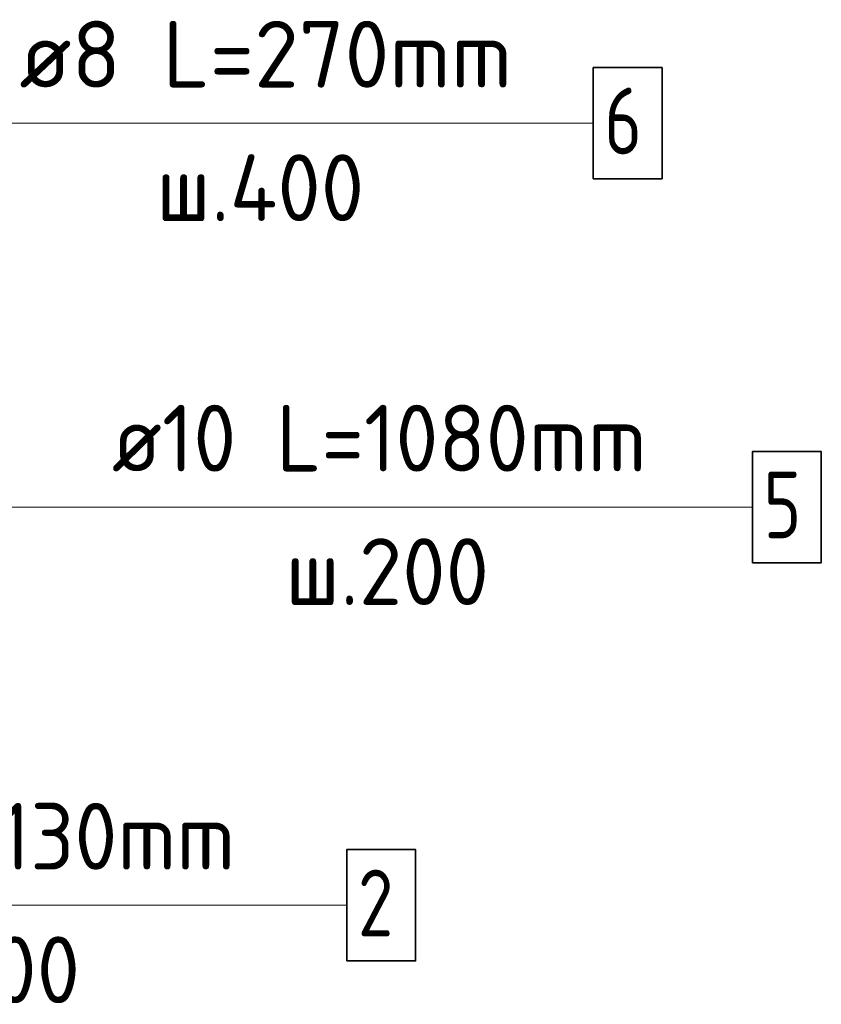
# Model space of a CAD drawing. Header units: millimetres. Extents: x -49773 to 2322955, y -3321 to 58485.
# Tile 216 of 256: x 927466 to 929869, y 32739 to 35690. Entities that reach past the tile are written whole.
import ezdxf

# ---------------------------------------------------------------- set-up
doc = ezdxf.new("R2010")
doc.units = ezdxf.units.MM
doc.layers.add('Арм.стержн. Арматура края', color=96, linetype='Continuous', lineweight=35)
doc.layers.add('Арм.стержн. вертикальными 1', color=22, linetype='Continuous', lineweight=35)
doc.layers.add('Арм.стержн.Стяжки', color=7, linetype='Continuous', lineweight=35, true_color=0x501e0f)
doc.styles.add('ISOCPEUR', font='txt')

msp = doc.modelspace()

# ---------------------------------------------------------------- linework, layer by layer
at = {"layer": 'Арм.стержн. Арматура края', "color": 7, "linetype": 'Continuous', "lineweight": 13, "transparency": 33554687}
for q in [(927327.9, 34229.4), (929662.1, 34229.4)]:
    msp.add_line((927642, 34229.4), q, dxfattribs=at)
at = {"layer": 'Арм.стержн. Арматура края', "color": 7, "linetype": 'Continuous', "lineweight": 35, "transparency": 33554687}
msp.add_lwpolyline([(929662.1, 34062.8), (929868.7, 34062.8), (929868.7, 34396.1), (929662.1, 34396.1), (929662.1, 34062.8)], dxfattribs=at)
at = {"layer": 'Арм.стержн. вертикальными 1', "color": 7, "linetype": 'Continuous', "lineweight": 13, "transparency": 33554687}
msp.add_line((926406.2, 33036.3), (928446.2, 33036.3), dxfattribs=at)
at = {"layer": 'Арм.стержн. вертикальными 1', "color": 7, "linetype": 'Continuous', "lineweight": 35, "transparency": 33554687}
msp.add_lwpolyline([(928446.2, 32869.6), (928652.8, 32869.6), (928652.8, 33202.9), (928446.2, 33202.9), (928446.2, 32869.6)], dxfattribs=at)
at = {"layer": 'Арм.стержн.Стяжки', "color": 7, "linetype": 'Continuous', "lineweight": 13, "transparency": 33554687}
msp.add_line((927364.9, 35380), (929184.9, 35380), dxfattribs=at)
at = {"layer": 'Арм.стержн.Стяжки', "color": 7, "linetype": 'Continuous', "lineweight": 35, "transparency": 33554687}
msp.add_lwpolyline([(929184.9, 35213.3), (929391.6, 35213.3), (929391.6, 35546.7), (929184.9, 35546.7), (929184.9, 35213.3)], dxfattribs=at)

# ---------------------------------------------------------------- texts
at = {"layer": 'Арм.стержн. Арматура края', "color": 7, "linetype": 'Continuous', "lineweight": 25, "transparency": 33554687, "char_height": 200, "attachment_point": 7, "style": 'ISOCPEUR'}
for s, insert, width in [('\\W0.94;ø10 L=1080mm ', (927742, 34336.1), 1913.084), ('\\W0.78;5', (929695.4, 34136.1), 217.601), ('\\W0.95;ш.200 ', (928262.1, 33936.1), 874.669)]:
    msp.add_mtext(s, dxfattribs=dict(at, insert=insert, width=width))
at = {"layer": 'Арм.стержн. вертикальными 1', "color": 7, "linetype": 'Continuous', "lineweight": 25, "transparency": 33554687, "char_height": 200, "attachment_point": 7, "style": 'ISOCPEUR'}
for s, insert, width in [('\\W0.94;ø10 L=4130mm ', (926506.2, 33142.9), 1933.168), ('\\W0.78;2', (928479.5, 32942.9), 217.601), ('\\W0.95;ш.200 ', (927036.2, 32742.9), 874.662)]:
    msp.add_mtext(s, dxfattribs=dict(at, insert=insert, width=width))
at = {"layer": 'Арм.стержн.Стяжки', "color": 7, "linetype": 'Continuous', "lineweight": 25, "transparency": 33554687, "char_height": 200, "attachment_point": 7, "style": 'ISOCPEUR'}
for s, insert, width in [('\\W0.98;ø8 L=270mm ', (927464.9, 35486.7), 1716.847), ('\\W0.78;6', (929218.3, 35286.7), 217.611), ('\\W0.95;ш.400 ', (927874.9, 35086.7), 894.835)]:
    msp.add_mtext(s, dxfattribs=dict(at, insert=insert, width=width))

doc.saveas('drawing.dxf')
